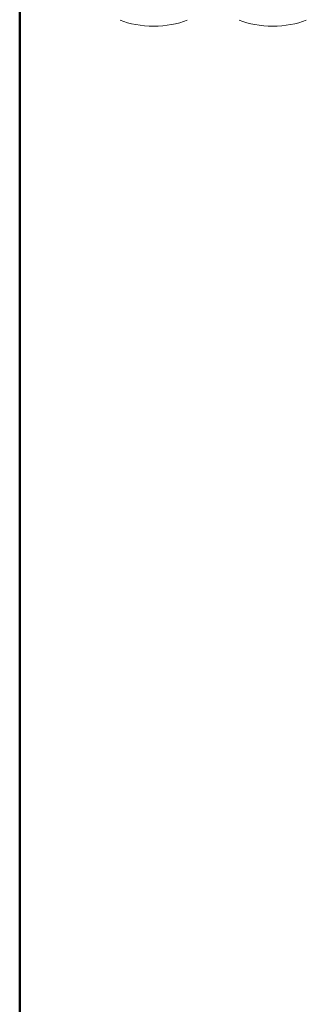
# Model space of a CAD drawing. Header units: millimetres. Extents: x 26623 to 48924, y 4737 to 39091.
# Tile 58 of 89: x 34063 to 34140, y 36112 to 36376. Entities that reach past the tile are written whole.
import ezdxf

# ---------------------------------------------------------------- set-up
doc = ezdxf.new("R2010")
doc.units = ezdxf.units.MM
doc.linetypes.add('ADSK_Скрыто', pattern=[300, 150, -150])
for name, color, linetype, lineweight in [('A-DETL-____-HDLN', 90, 'ADSK_Скрыто', 9), ('A-WALL-____-MCUT', 113, 'Continuous', 50), ('A-WALL-____-OTLN', 113, 'Continuous', 20), ('M-EQPM-____-OTLN', 50, 'Continuous', 20)]:
    doc.layers.add(name, color=color, linetype=linetype, lineweight=lineweight)

# ---------------------------------------------------------------- blocks, each defined once
blk = doc.blocks.new('Прямая форма - V line-612541-В_Этаж 03_Водопровод')
at = {"layer": 'A-WALL-____-MCUT', "color": 9}
blk.add_line((400, 0), (7702.21, 0), dxfattribs=at)
blk = doc.blocks.new('Прямая форма - SW - 019-612542-В_Этаж 03_Водопровод')
blk.add_blockref('Прямая форма - V line-612541-В_Этаж 03_Водопровод', (0, 0))
blk = doc.blocks.new('V line_ifc_RVT-1-В_Этаж 03_Водопровод')
at = {"layer": 'A-WALL-____-OTLN', "color": 253, "lineweight": 20, "rotation": 90}
blk.add_blockref('Прямая форма - SW - 019-612542-В_Этаж 03_Водопровод', (34063.24, 30037.63), dxfattribs=at)
blk = doc.blocks.new('ADSK_Коллектор с регулирующими клапанами и расходомерами - N5-1658361-В_Этаж 03_Водопровод')
at = {"layer": 'M-EQPM-____-OTLN'}
for centre, start_param, end_param in [((309.8, 68), 4.712389, 5.397482), ((309.8, 68), 4.027296, 4.712389), ((309.8, 36), 4.712389, 5.397482), ((309.8, 36), 4.027296, 4.712389)]:
    blk.add_ellipse(centre, major_axis=(0, 14.25), ratio=0.5, start_param=start_param, end_param=end_param, dxfattribs=at)

msp = doc.modelspace()

# ---------------------------------------------------------------- block references
at = {"lineweight": 9}
msp.add_blockref('V line_ifc_RVT-1-В_Этаж 03_Водопровод', (0, 0), dxfattribs=at)
at = {"layer": 'A-DETL-____-HDLN', "rotation": 270.0000468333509}
msp.add_blockref('ADSK_Коллектор с регулирующими клапанами и расходомерами - N5-1658361-В_Этаж 03_Водопровод', (34063.24, 36691.6), dxfattribs=at)

doc.saveas('drawing.dxf')
